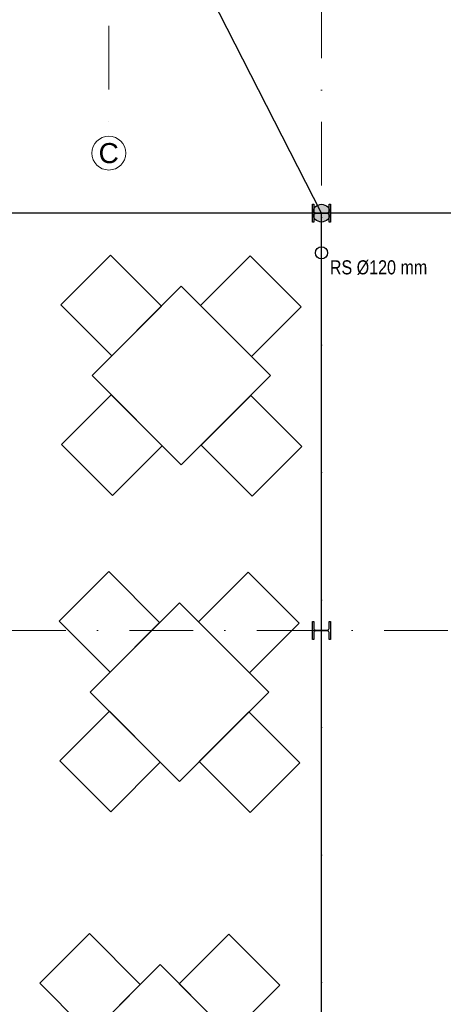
# Model space of a CAD drawing. Header units: metres. Extents: x -10951 to 10441, y -17253 to 1447.
# Tile 16 of 54: x -8672 to -8249, y -16129 to -15147. Entities that reach past the tile are written whole.
import ezdxf
from ezdxf.enums import TextEntityAlignment as Align

# ---------------------------------------------------------------- set-up
doc = ezdxf.new("R2010")
doc.units = ezdxf.units.M
doc.header["$MEASUREMENT"] = 0
doc.linetypes.add('ACAD_ISO02W100', pattern=[15, 12, -3])
doc.linetypes.add('DASHDOT', pattern=[25.4, 12.7, -6.35, 0, -6.35])
doc.layers.get('0').update_dxf_attribs({"color": 8})
for name, color, linetype, lineweight in [('#elektryczne', 8, 'Continuous', 20), ('_K_stal', 8, 'Continuous', 25), ('A_OPISY', 8, 'Continuous', 18), ('A_OSIE', 8, 'Continuous', 13), ('A_OZACZENIE DRZWI', 8, 'Continuous', 13), ('A_OZNACZENIA OKIEN', 8, 'Continuous', 13), ('A_RS', 8, 'Continuous', 25), ('EB_ODGROM_INSTALACJA ODGROMOWA', 1, 'Continuous', 30), ('EB_UZIEMIENIE', 1, 'ACAD_ISO02W100', 30)]:
    doc.layers.add(name, color=color, linetype=linetype, lineweight=lineweight)
doc.styles.add('ARIAL', font='arial.ttf')
doc.styles.add('GENERATED_STYLE_2', font='ARIALN.TTF')
doc.styles.add('m1_romans', font='romans.shx', dxfattribs={"width": 0.8})

# ---------------------------------------------------------------- blocks, each defined once
blk = doc.blocks.new('podkład')
at = {"color": 8}
for p, q in [((12062.97, -2454.41), (12013.45, -2503.92)), ((12113.79, -2505.23), (12062.97, -2454.41)), ((12202.23, -2455.06), (12152.72, -2504.58)), ((12253.06, -2505.89), (12202.23, -2455.06)), ((12133.58, -2485.44), (12044.49, -2574.54)), ((12222.68, -2574.54), (12133.58, -2485.44)), ((12013.45, -2503.92), (12064.28, -2554.75)), ((12064.28, -2554.75), (12113.79, -2505.23)), ((12152.72, -2504.58), (12203.54, -2555.4)), ((12203.54, -2555.4), (12253.06, -2505.89)), ((12044.49, -2574.54), (12133.58, -2663.63)), ((12133.58, -2663.63), (12222.68, -2574.54)), ((12014.11, -2643.19), (12063.62, -2593.67)), ((12063.62, -2593.67), (12114.45, -2644.5)), ((12202.89, -2594.33), (12153.37, -2643.84)), ((12253.71, -2645.15), (12202.89, -2594.33)), ((12064.93, -2694.01), (12014.11, -2643.19)), ((12114.45, -2644.5), (12064.93, -2694.01)), ((12153.37, -2643.84), (12204.2, -2694.67)), ((12204.2, -2694.67), (12253.71, -2645.15)), ((12061.17, -2769.91), (12011.65, -2819.43)), ((12111.99, -2820.74), (12061.17, -2769.91)), ((12200.43, -2770.57), (12150.92, -2820.08)), ((12251.26, -2821.39), (12200.43, -2770.57)), ((12131.78, -2800.95), (12042.69, -2890.04)), ((12220.88, -2890.04), (12131.78, -2800.95)), ((12011.65, -2819.43), (12062.48, -2870.25)), ((12062.48, -2870.25), (12111.99, -2820.74)), ((12150.92, -2820.08), (12201.74, -2870.91)), ((12201.74, -2870.91), (12251.26, -2821.39)), ((12042.69, -2890.04), (12131.78, -2979.14)), ((12131.78, -2979.14), (12220.88, -2890.04)), ((12012.31, -2958.69), (12061.82, -2909.18)), ((12061.82, -2909.18), (12112.65, -2960)), ((12201.09, -2909.83), (12151.57, -2959.35)), ((12251.91, -2960.66), (12201.09, -2909.83)), ((12063.13, -3009.52), (12012.31, -2958.69)), ((12112.65, -2960), (12063.13, -3009.52)), ((12151.57, -2959.35), (12202.4, -3010.17)), ((12202.4, -3010.17), (12251.91, -2960.66)), ((12041.83, -3130.66), (11992.32, -3180.18)), ((12092.66, -3181.49), (12041.83, -3130.66)), ((12181.1, -3131.32), (12131.58, -3180.83)), ((12231.92, -3182.15), (12181.1, -3131.32)), ((12112.45, -3161.7), (12023.35, -3250.8)), ((12201.54, -3250.8), (12112.45, -3161.7)), ((11992.32, -3180.18), (12043.14, -3231)), ((12043.14, -3231), (12092.66, -3181.49)), ((12131.58, -3180.83), (12182.41, -3231.66)), ((12182.41, -3231.66), (12231.92, -3182.15))]:
    blk.add_line(p, q, dxfattribs=at)
at = {"layer": '_K_stal', "color": 8}
for points in [[(12281.09, -2403.7), (12282.49, -2403.7), (12282.49, -2421.7), (12281.09, -2421.7), (12281.09, -2414.62, 0.414214), (12279.59, -2413.12), (12267.39, -2413.12, 0.414214), (12265.89, -2414.62), (12265.89, -2421.7), (12264.49, -2421.7), (12264.49, -2403.7), (12265.89, -2403.7), (12265.89, -2410.77, 0.414214), (12267.39, -2412.27), (12279.59, -2412.27, 0.414214), (12281.09, -2410.77)], [(12281.09, -2819.7), (12282.49, -2819.7), (12282.49, -2837.7), (12281.09, -2837.7), (12281.09, -2830.62, 0.414214), (12279.59, -2829.12), (12267.39, -2829.12, 0.414214), (12265.89, -2830.62), (12265.89, -2837.7), (12264.49, -2837.7), (12264.49, -2819.7), (12265.89, -2819.7), (12265.89, -2826.77, 0.414214), (12267.39, -2828.27), (12279.59, -2828.27, 0.414214), (12281.09, -2826.77)]]:
    blk.add_lwpolyline(points, format="xyb", close=True, dxfattribs=at)
at = {"layer": 'A_OSIE', "color": 8, "linetype": 'DASHDOT', "ltscale": 5}
for p, q in [((12061.3, -573.64), (12061.3, -2335.96)), ((12273.49, -3783.35), (12273.49, -2044.7)), ((11573.49, -2412.72), (12973.49, -2412.72)), ((11573.49, -2828.69), (12973.49, -2828.69))]:
    blk.add_line(p, q, dxfattribs=at)
at = {"layer": 'A_OSIE', "color": 8, "linetype": 'Continuous', "ltscale": 5}
blk.add_circle((12061.3, -2352.81), 16.85, dxfattribs=at)
at = {"layer": 'A_RS', "color": 8, "lineweight": 25}
blk.add_circle((12273.49, -2452.2), 6, dxfattribs=at)
at = {"layer": 'A_OPISY', "color": 8, "linetype": 'Continuous', "lineweight": 18, "style": 'GENERATED_STYLE_2'}
blk.add_text('RS Ø120 mm', height=14, dxfattribs=at).set_placement((12281.86, -2473.67))
at = {"layer": 'A_OSIE', "color": 8, "linetype": 'Continuous', "lineweight": 18, "style": 'ARIAL'}
blk.add_text('C', height=20, dxfattribs=at).set_placement((12051.07, -2362.81))
at = {"layer": 'A_OZACZENIE DRZWI', "color": 8, "ltscale": 0.1, "style": 'm1_romans', "width": 0.8}
for rotation, p in [(98.48606, (12735.07, -773.13)), (359.99999, (12573.8, -1012.7)), (89.99999, (11565.29, -1150.14)), (89.99999, (11872.29, -1150.14)), (89.99999, (12230.03, -1245.64)), (89.99999, (12385.87, -1249.44)), (89.99999, (11565.29, -1370.89)), (89.99999, (11872.29, -1370.89)), (89.99999, (12230.03, -1370.89)), (89.99999, (12389.3, -1370.89)), (89.99999, (11748.79, -1556.15)), (89.99999, (11986.6, -1556.15)), (89.99999, (12389.3, -1556.15)), (359.99999, (12235.05, -1664.2)), (359.99999, (12235.05, -1880.2)), (89.99999, (11745.78, -2001.94))]:
    blk.add_attdef('SZEROKOSC', text='', height=10, rotation=rotation, dxfattribs=at).set_placement(p, align=Align.BOTTOM_CENTER)
for rotation, p in [(98.48606, (12738.56, -773.47)), (359.99999, (12572.95, -1016.09)), (89.99999, (11568.68, -1150.99)), (89.99999, (11875.68, -1150.99)), (89.99999, (12233.42, -1246.49)), (89.99999, (12389.27, -1250.29)), (89.99999, (11568.68, -1371.74)), (89.99999, (11875.68, -1371.74)), (89.99999, (12233.42, -1371.74)), (89.99999, (12392.69, -1371.74)), (89.99999, (11752.19, -1557)), (89.99999, (11990, -1557)), (89.99999, (12392.69, -1557)), (359.99999, (12234.2, -1667.59)), (359.99999, (12234.2, -1883.59)), (89.99999, (11749.18, -2002.79))]:
    blk.add_attdef('WYSOKOSC', text='', height=10, rotation=rotation, dxfattribs=at).set_placement(p, align=Align.TOP_CENTER)
at = {"layer": 'A_OZNACZENIA OKIEN', "color": 8, "ltscale": 0.1, "style": 'm1_romans', "width": 0.8}
for rotation, p in [(278.86761, (13403.28, -587.56)), (278.86761, (13013.44, -645.27)), (278.86761, (12475.3, -724.92)), (278.86761, (12253.72, -757.72)), (278.86761, (11051.11, -935.72)), (0.00001, (14011.09, -903.42)), (278.86761, (10670.26, -992.09)), (0.00001, (14011.09, -1578.09)), (89.99999, (10823, -2081.55)), (89.99999, (11208, -2081.55)), (89.99999, (11974, -2081.55)), (89.99999, (13179.19, -2081.55)), (89.99999, (13543.19, -2081.55))]:
    blk.add_attdef('WYSOKOSC', text='', height=10, rotation=rotation, dxfattribs=at).set_placement(p, align=Align.TOP_CENTER)
for rotation, p in [(278.86761, (13373.71, -593.04)), (278.86761, (12983.87, -650.74)), (278.86761, (12445.73, -730.4)), (278.86761, (12224.15, -763.19)), (0.00001, (14017.48, -900.03)), (278.86761, (11021.54, -941.2)), (278.86761, (10640.69, -997.57)), (0.00001, (14017.48, -1574.7)), (89.99999, (10819.6, -2080.7)), (89.99999, (11204.6, -2080.7)), (89.99999, (11970.6, -2080.7)), (89.99999, (13175.8, -2080.7)), (89.99999, (13539.8, -2080.7))]:
    blk.add_attdef('SZEROKOSC', text='', height=10, rotation=rotation, dxfattribs=at).set_placement(p, align=Align.BOTTOM_CENTER)
blk = doc.blocks.new('zlacze_spawane')
at = {"layer": 'EB_ODGROM_INSTALACJA ODGROMOWA', "transparency": 33554559}
h = blk.add_hatch(color=256, dxfattribs=at)
edge = h.paths.add_edge_path()
edge.add_arc((0, 0), 72, 0, 360)
at = {"layer": 'EB_ODGROM_INSTALACJA ODGROMOWA'}
blk.add_circle((0, 0), 72, dxfattribs=at)

msp = doc.modelspace()

# ---------------------------------------------------------------- linework, layer by layer
at = {"layer": 'EB_UZIEMIENIE', "linetype": 'Continuous', "lineweight": 30}
for p, q in [((-8370.83, -15340.31), (-8583.02, -14923.79)), ((-8370.83, -15340.29), (-8950.83, -15340.31)), ((-7790.83, -15340.29), (-8370.83, -15340.29)), ((-8370.83, -15756.29), (-8370.83, -15340.31)), ((-8370.83, -16172.29), (-8370.83, -15756.29))]:
    msp.add_line(p, q, dxfattribs=at)

# ---------------------------------------------------------------- block references
at = {"layer": '#elektryczne', "color": 8, "linetype": 'Continuous', "lineweight": 18}
msp.add_blockref('podkład', (-20644.32, -12927.59), dxfattribs=at)
at = {"layer": 'EB_UZIEMIENIE', "xscale": 0.1224999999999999, "yscale": 0.1224999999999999, "zscale": 0.1224999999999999, "rotation": 269.9042895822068}
msp.add_blockref('zlacze_spawane', (-8370.83, -15340.29), dxfattribs=at)

doc.saveas('drawing.dxf')
